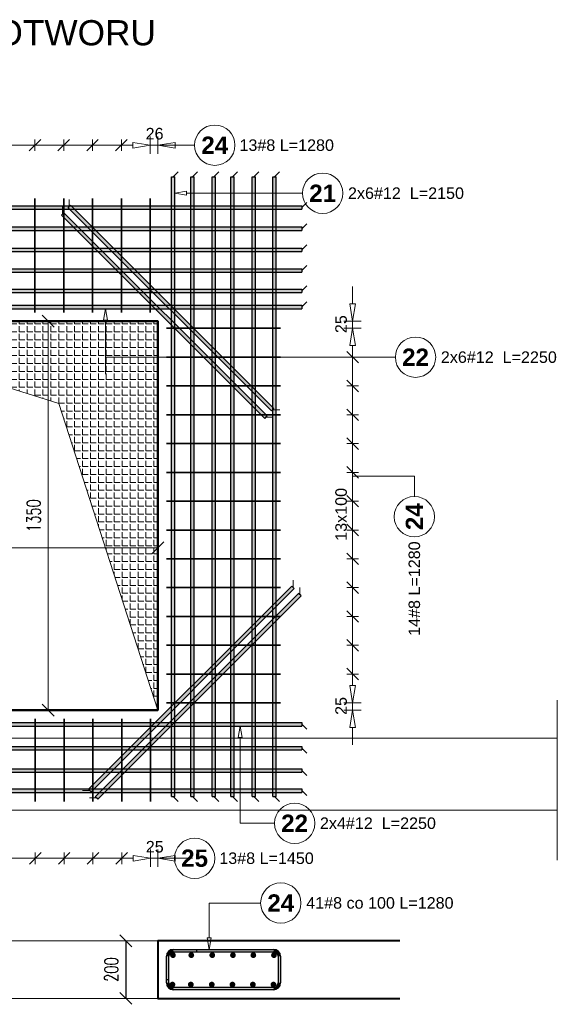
# Model space of a CAD drawing. Extents: x -1474 to 137527, y -471 to 75879.
# Tile 13 of 16: x 123450 to 125315, y 3771 to 7188. Entities that reach past the tile are written whole.
import ezdxf

# ---------------------------------------------------------------- set-up
doc = ezdxf.new("R2010")
doc.units = 0
doc.header["$LTSCALE"] = 8
doc.header["$MEASUREMENT"] = 0
doc.linetypes.add('HIDDEN', pattern=[0.375, 0.25, -0.125])
for name, color, linetype, lineweight in [('P-Linia1', 3, 'Continuous', 40), ('P-Przerywana', 13, 'HIDDEN', 9), ('P-Szraf', 251, 'Continuous', 5), ('P-Wymiar', 254, 'Continuous', 9)]:
    doc.layers.add(name, color=color, linetype=linetype, lineweight=lineweight)
for name, color, linetype in [('RCAD_kształt pręta', 7, 'Continuous'), ('RCAD_opis kształtu pręta', 7, 'Continuous'), ('RCAD_opis rozkładu', 7, 'Continuous'), ('RCAD_pręty punktowe', 7, 'Continuous'), ('RCAD_rozkład pręta', 7, 'Continuous')]:
    doc.layers.add(name, color=color, linetype=linetype)
doc.styles.add('_Fdelita opis', font='arial.ttf')
doc.styles.add('ROMANS', font='romans.shx', dxfattribs={"width": 0.7})
doc.styles.add('style1', font='arial.ttf')
doc.styles.add('style3', font='arialbd.ttf')
doc.dimstyles.new('A25', dxfattribs={"dimscale": 27, "dimtxt": 1.75, "dimasz": 0.06, "dimexe": 0, "dimexo": 0, "dimgap": 1, "dimtad": 1, "dimdec": 4, "dimrnd": 0.1, "dimdsep": 46, "dimtxsty": 'ROMANS', "dimblk": '[[[[[[[[', "dimcen": 2, "dimdle": 2, "dimse1": 1, "dimse2": 1, "dimclrd": 256, "dimclrt": 1, "dimadec": 0, "dimazin": 0, "dimtfac": 1, "dimtdec": 4, "dimtix": 1, "dimtmove": 2, "dimatfit": 3, "dimldrblk": '[[[[[[[[', "dimfxl": 0, "dimtvp": 0.6, "dimtolj": 1, "dimlwd": -1, "dimarcsym": 0})

# ---------------------------------------------------------------- blocks, each defined once
blk = doc.blocks.new('[[[[[[[[')
at = {"layer": 'P-Wymiar'}
for p, q in [((-12.7, -12.7), (12.7, 12.7)), ((0, 0), (-4.6, 0)), ((0, 18), (0, -18))]:
    blk.add_line(p, q, dxfattribs=at)
blk = doc.blocks.new('*D162')
at = {"transparency": 16777216}
blk.add_line((123817.9, 3990.1), (123817.9, 3793.3), dxfattribs=at)
at = {"layer": 'Defpoints', "color": 0, "transparency": 16777216}
for p in [(122678.6, 3991.7), (122678.6, 3791.7), (123817.9, 3791.7)]:
    blk.add_point(p, dxfattribs=at)
at = {"transparency": 16777216, "xscale": 1.62, "yscale": 1.62, "zscale": 1.62}
for p, rotation in [((123817.9, 3991.7), 90), ((123817.9, 3791.7), 270)]:
    blk.add_blockref('[[[[[[[[', p, dxfattribs=dict(at, rotation=rotation))
at = {"color": 1, "transparency": 16777216, "insert": (123767.2, 3891.7), "char_height": 47.25, "attachment_point": 5, "rotation": 90, "style": 'ROMANS'}
blk.add_mtext('\\A1;200', dxfattribs=at)
blk = doc.blocks.new('*D163')
at = {"layer": 'Defpoints', "color": 0, "transparency": 16777216}
for p in [(123548.4, 6142.1), (123568.9, 6142.1), (123568.9, 4792.1)]:
    blk.add_point(p, dxfattribs=at)
at = {"layer": 'P-Wymiar', "transparency": 16777216}
blk.add_line((123548.4, 4793.7), (123548.4, 6140.5), dxfattribs=at)
at = {"layer": 'P-Wymiar', "transparency": 16777216, "xscale": 1.62, "yscale": 1.62, "zscale": 1.62}
for p, rotation in [((123548.4, 6142.1), 90), ((123548.4, 4792.1), 270)]:
    blk.add_blockref('[[[[[[[[', p, dxfattribs=dict(at, rotation=rotation))
at = {"layer": 'P-Wymiar', "color": 1, "transparency": 16777216, "insert": (123497.8, 5467.1), "char_height": 47.25, "attachment_point": 5, "rotation": 90, "style": 'ROMANS'}
blk.add_mtext('\\A1;1350', dxfattribs=at)
blk = doc.blocks.new('*D164')
at = {"layer": 'Defpoints', "color": 0, "transparency": 16777216}
for p in [(122678.6, 5467.1), (123928.6, 5467.1), (123928.6, 5355.1)]:
    blk.add_point(p, dxfattribs=at)
at = {"layer": 'P-Wymiar', "transparency": 16777216}
blk.add_line((122680.2, 5355.1), (123926.9, 5355.1), dxfattribs=at)
at = {"layer": 'P-Wymiar', "transparency": 16777216, "xscale": 1.62, "yscale": 1.62, "zscale": 1.62, "rotation": 180}
blk.add_blockref('[[[[[[[[', (122678.6, 5355.1), dxfattribs=at)
at = {"layer": 'P-Wymiar', "transparency": 16777216, "xscale": 1.62, "yscale": 1.62, "zscale": 1.62}
blk.add_blockref('[[[[[[[[', (123928.6, 5355.1), dxfattribs=at)
at = {"layer": 'P-Wymiar', "color": 1, "transparency": 16777216, "insert": (123303.6, 5405.7), "char_height": 47.25, "attachment_point": 5, "style": 'ROMANS'}
blk.add_mtext('\\A1;1250', dxfattribs=at)

msp = doc.modelspace()

# ---------------------------------------------------------------- hatches: boundary and pattern name
at = {"layer": 'P-Szraf'}
h = msp.add_hatch(dxfattribs=at)
h.set_pattern_fill('ANGLE', color=256, scale=100)
h.set_pattern_definition([(0, (0, 0), (0, 27.5), [20, -7.5]), (90, (0, 0), (-27.5, 2e-15), [20, -7.5])])
h.paths.add_polyline_path([(123928.56816, 4792.10617), (123585.66657, 5856.51378), (122678.56816, 6142.10617), (123928.56816, 6142.10617)])
at = {"layer": 'RCAD_kształt pręta'}
for points in [[(123987.73222, 4492.10617), (123975.73222, 4492.10617), (123975.73222, 6642.63616), (123987.73222, 6642.63616)], [(124054.93213, 4492.10617), (124042.93213, 4492.10617), (124042.93213, 6642.63616), (124054.93213, 6642.63616)], [(124129.0842, 4492.10617), (124117.0842, 4492.10617), (124117.0842, 6642.63616), (124129.0842, 6642.63616)], [(124193.96698, 4492.10617), (124181.96698, 4492.10617), (124181.96698, 6642.63616), (124193.96698, 6642.63616)], [(124268.1183, 4492.10617), (124256.1183, 4492.10617), (124256.1183, 6642.63616), (124268.1183, 6642.63616)], [(124339.47047, 4492.10617), (124327.47047, 4492.10617), (124327.47047, 6642.63616), (124339.47047, 6642.63616)], [(122178.56816, 6530.40231), (122178.56816, 6542.40231), (124428.56816, 6542.40231), (124428.56816, 6530.40231)], [(124331.30631, 5838.75254), (124322.82103, 5830.26725), (123617.46779, 6535.62049), (123625.95307, 6544.10577)], [(124308.04498, 5813.14385), (124299.55969, 5804.65857), (123594.20646, 6510.0118), (123602.69174, 6518.49708)], [(122178.56816, 6456.80511), (122178.56816, 6468.80511), (124428.56816, 6468.80511), (124428.56816, 6456.80511)], [(122178.56816, 6383.20831), (122178.56816, 6395.20831), (124428.56816, 6395.20831), (124428.56816, 6383.20831)], [(122178.56816, 6312.14905), (122178.56816, 6324.14905), (124428.56816, 6324.14905), (124428.56816, 6312.14905)], [(122178.56816, 6241.08979), (122178.56816, 6253.08979), (124428.56816, 6253.08979), (124428.56816, 6241.08979)], [(122178.56816, 6185.25741), (122178.56816, 6197.25741), (124428.56816, 6197.25741), (124428.56816, 6185.25741)], [(124393.77361, 5222.54382), (124402.25889, 5214.05854), (123696.90566, 4508.70531), (123688.42038, 4517.19059)], [(124417.03494, 5196.93513), (124425.52023, 5188.44985), (123720.16699, 4483.09662), (123711.68171, 4491.5819)], [(122178.56816, 4736.95493), (122178.56816, 4748.95493), (124428.56816, 4748.95493), (124428.56816, 4736.95493)], [(122178.56816, 4653.97419), (122178.56816, 4665.97419), (124428.56816, 4665.97419), (124428.56816, 4653.97419)], [(122178.56816, 4576.3472), (122178.56816, 4588.3472), (124428.56816, 4588.3472), (124428.56816, 4576.3472)], [(122178.56816, 4506.75044), (122178.56816, 4518.75044), (124428.56816, 4518.75044), (124428.56816, 4506.75044)], [(123966.56816, 3857.71463), (123958.56816, 3857.71463), (123958.56816, 3937.71463), (123966.56816, 3937.71463)], [(123966.56816, 3845.71463), (123958.56816, 3845.71463), (123958.56816, 3937.71463), (123966.56816, 3937.71463)], [(123982.56816, 3953.71463), (123982.56816, 3961.71463), (124330.51289, 3961.71463), (124330.51289, 3953.71463)], [(123982.56816, 3953.71463), (123982.56816, 3961.71463), (124062.56816, 3961.71463), (124062.56816, 3953.71463)], [(124346.51289, 3937.71463), (124354.51289, 3937.71463), (124354.51289, 3845.71463), (124346.51289, 3845.71463)], [(124330.51289, 3829.71463), (124330.51289, 3821.71463), (123982.56816, 3821.71463), (123982.56816, 3829.71463)]]:
    msp.add_hatch(color=4, dxfattribs=at).paths.add_polyline_path(points, flags=0)
h = msp.add_hatch(color=4, dxfattribs=at)
edge = h.paths.add_edge_path(flags=0)
edge.add_line((123982.56816, 3961.71463), (123982.56816, 3953.71463))
edge.add_arc((123982.56816, 3937.71463), 16, 90, 180)
edge.add_line((123966.56816, 3937.71463), (123958.56816, 3937.71463))
edge.add_arc((123982.56816, 3937.71463), 24, 450, 540, ccw=False)
h = msp.add_hatch(color=4, dxfattribs=at)
edge = h.paths.add_edge_path(flags=0)
edge.add_line((123982.56816, 3961.71463), (123982.56816, 3953.71463))
edge.add_arc((123982.56816, 3937.71463), 16, 90, 180)
edge.add_line((123966.56816, 3937.71463), (123958.56816, 3937.71463))
edge.add_arc((123982.56816, 3937.71463), 24, 450, 540, ccw=False)
h = msp.add_hatch(color=4, dxfattribs=at)
edge = h.paths.add_edge_path(flags=0)
edge.add_line((124354.51289, 3937.71463), (124346.51289, 3937.71463))
edge.add_arc((124330.51289, 3937.71463), 16, 0, 90)
edge.add_line((124330.51289, 3953.71463), (124330.51289, 3961.71463))
edge.add_arc((124330.51289, 3937.71463), 24, 360, 450, ccw=False)
h = msp.add_hatch(color=4, dxfattribs=at)
edge = h.paths.add_edge_path(flags=0)
edge.add_line((123958.56816, 3845.71463), (123966.56816, 3845.71463))
edge.add_arc((123982.56816, 3845.71463), 16, 180, 270)
edge.add_line((123982.56816, 3829.71463), (123982.56816, 3821.71463))
edge.add_arc((123982.56816, 3845.71463), 24, 540, 630, ccw=False)
h = msp.add_hatch(color=4, dxfattribs=at)
edge = h.paths.add_edge_path(flags=0)
edge.add_line((124330.51289, 3821.71463), (124330.51289, 3829.71463))
edge.add_arc((124330.51289, 3845.71463), 16, -90, 0)
edge.add_line((124346.51289, 3845.71463), (124354.51289, 3845.71463))
edge.add_arc((124330.51289, 3845.71463), 24, 270, 360, ccw=False)
at = {"layer": 'RCAD_pręty punktowe'}
h = msp.add_hatch(color=1, dxfattribs=at)
edge = h.paths.add_edge_path(flags=0)
edge.add_arc((123981.09262, 3941.63319), 10, 0, 360)
h = msp.add_hatch(color=1, dxfattribs=at)
edge = h.paths.add_edge_path(flags=0)
edge.add_arc((124044.85037, 3941.63319), 10, 0, 360)
h = msp.add_hatch(color=1, dxfattribs=at)
edge = h.paths.add_edge_path(flags=0)
edge.add_arc((124117.51515, 3941.63319), 10, 0, 360)
h = msp.add_hatch(color=1, dxfattribs=at)
edge = h.paths.add_edge_path(flags=0)
edge.add_arc((124189.26013, 3941.63319), 10, 0, 360)
h = msp.add_hatch(color=1, dxfattribs=at)
edge = h.paths.add_edge_path(flags=0)
edge.add_arc((124260.08455, 3941.63319), 10, 0, 360)
h = msp.add_hatch(color=1, dxfattribs=at)
edge = h.paths.add_edge_path(flags=0)
edge.add_arc((124331.52796, 3941.63319), 10, 0, 360)
h = msp.add_hatch(color=1, dxfattribs=at)
edge = h.paths.add_edge_path(flags=0)
edge.add_arc((123979.45532, 3839.71463), 10, 0, 360)
h = msp.add_hatch(color=1, dxfattribs=at)
edge = h.paths.add_edge_path(flags=0)
edge.add_arc((124043.21307, 3839.71463), 10, 0, 360)
h = msp.add_hatch(color=1, dxfattribs=at)
edge = h.paths.add_edge_path(flags=0)
edge.add_arc((124115.87785, 3839.71463), 10, 0, 360)
h = msp.add_hatch(color=1, dxfattribs=at)
edge = h.paths.add_edge_path(flags=0)
edge.add_arc((124187.62283, 3839.71463), 10, 0, 360)
h = msp.add_hatch(color=1, dxfattribs=at)
edge = h.paths.add_edge_path(flags=0)
edge.add_arc((124258.44725, 3839.71463), 10, 0, 360)
h = msp.add_hatch(color=1, dxfattribs=at)
edge = h.paths.add_edge_path(flags=0)
edge.add_arc((124329.88996, 3839.71463), 10, 0, 360)

# ---------------------------------------------------------------- linework, layer by layer
at = {"layer": 'P-Linia1', "ltscale": 0.4}
msp.add_lwpolyline([(122678.56816, 4792.10617), (123928.56816, 4792.10617), (123928.56816, 6142.10617), (122678.56816, 6142.10617)], close=True, dxfattribs=at)
at = {"layer": 'P-Linia1', "linetype": 'HIDDEN'}
msp.add_lwpolyline([(122678.56816, 6142.10617), (123928.56816, 6142.10617), (123928.56816, 4792.10617), (122678.56816, 4792.10617)], close=True, dxfattribs=at)
at = {"layer": 'P-Linia1'}
msp.add_lwpolyline([(124768.56816, 3991.71463), (123928.56816, 3991.71463), (123928.56816, 3791.71463), (124768.56816, 3791.71463)], dxfattribs=at)
at = {"layer": 'P-Przerywana'}
for points in [[(121627.08131, 4695.09577), (125314.61528, 4695.09577)], [(121627.08131, 4445.09577), (125314.61528, 4445.09577)], [(122678.56816, 3991.71463), (123928.56816, 3991.71463)], [(122678.56816, 3791.71463), (123928.56816, 3791.71463)]]:
    msp.add_lwpolyline(points, dxfattribs=at)
at = {"layer": 'P-Szraf'}
msp.add_lwpolyline([(123928.56816, 4792.10617), (123585.66657, 5856.51378), (122678.56816, 6142.10617), (123928.56816, 6142.10617), (123928.56816, 4792.10617)], dxfattribs=at)
at = {"layer": 'P-Wymiar'}
for points in [[(123903.56816, 6142.63616), (122386.24308, 6142.63616)], [(125314.61528, 4826.23322), (125314.61528, 4271.28364)]]:
    msp.add_lwpolyline(points, dxfattribs=at)
at = {"layer": 'RCAD_kształt pręta', "color": 4}
for p, q in [((123975.73222, 4492.10617), (123975.73222, 6642.63616)), ((123975.73222, 6642.63616), (123987.73222, 6642.63616)), ((123987.73222, 4492.10617), (123987.73222, 6642.63616)), ((124042.93213, 4492.10617), (124042.93213, 6642.63616)), ((124042.93213, 6642.63616), (124054.93213, 6642.63616)), ((124054.93213, 4492.10617), (124054.93213, 6642.63616)), ((124117.0842, 4492.10617), (124117.0842, 6642.63616)), ((124117.0842, 6642.63616), (124129.0842, 6642.63616)), ((124129.0842, 4492.10617), (124129.0842, 6642.63616)), ((124181.96698, 4492.10617), (124181.96698, 6642.63616)), ((124181.96698, 6642.63616), (124193.96698, 6642.63616)), ((124193.96698, 4492.10617), (124193.96698, 6642.63616)), ((124256.1183, 4492.10617), (124256.1183, 6642.63616)), ((124256.1183, 6642.63616), (124268.1183, 6642.63616)), ((124268.1183, 4492.10617), (124268.1183, 6642.63616)), ((124327.47047, 4492.10617), (124327.47047, 6642.63616)), ((124327.47047, 6642.63616), (124339.47047, 6642.63616)), ((124339.47047, 4492.10617), (124339.47047, 6642.63616)), ((122178.56816, 6542.40231), (124428.56816, 6542.40231)), ((122178.56816, 6530.40231), (124428.56816, 6530.40231)), ((123617.46779, 6535.62049), (123625.95307, 6544.10577)), ((124322.82103, 5830.26725), (123617.46779, 6535.62049)), ((124331.30631, 5838.75254), (123625.95307, 6544.10577)), ((124428.56816, 6542.40231), (124428.56816, 6530.40231)), ((123594.20646, 6510.0118), (123602.69174, 6518.49708)), ((124299.55969, 5804.65857), (123594.20646, 6510.0118)), ((124308.04498, 5813.14385), (123602.69174, 6518.49708)), ((122178.56816, 6468.80511), (124428.56816, 6468.80511)), ((124428.56816, 6468.80511), (124428.56816, 6456.80511)), ((122178.56816, 6456.80511), (124428.56816, 6456.80511)), ((122178.56816, 6395.20831), (124428.56816, 6395.20831)), ((124428.56816, 6395.20831), (124428.56816, 6383.20831)), ((122178.56816, 6383.20831), (124428.56816, 6383.20831)), ((122178.56816, 6324.14905), (124428.56816, 6324.14905)), ((124428.56816, 6324.14905), (124428.56816, 6312.14905)), ((122178.56816, 6312.14905), (124428.56816, 6312.14905)), ((122178.56816, 6253.08979), (124428.56816, 6253.08979)), ((122178.56816, 6241.08979), (124428.56816, 6241.08979)), ((124428.56816, 6253.08979), (124428.56816, 6241.08979)), ((122178.56816, 6197.25741), (124428.56816, 6197.25741)), ((122178.56816, 6185.25741), (124428.56816, 6185.25741)), ((124428.56816, 6197.25741), (124428.56816, 6185.25741)), ((124299.55969, 5804.65857), (124308.04498, 5813.14385)), ((124322.82103, 5830.26725), (124331.30631, 5838.75254)), ((124393.77361, 5222.54382), (123688.42038, 4517.19059)), ((124402.25889, 5214.05854), (123696.90566, 4508.70531)), ((124417.03494, 5196.93513), (123711.68171, 4491.5819)), ((124402.25889, 5214.05854), (124393.77361, 5222.54382)), ((124425.52023, 5188.44985), (124417.03494, 5196.93513)), ((124425.52023, 5188.44985), (123720.16699, 4483.09662)), ((122178.56816, 4748.95493), (124428.56816, 4748.95493)), ((122178.56816, 4736.95493), (124428.56816, 4736.95493)), ((124428.56816, 4748.95493), (124428.56816, 4736.95493)), ((122178.56816, 4665.97419), (124428.56816, 4665.97419)), ((122178.56816, 4653.97419), (124428.56816, 4653.97419)), ((124428.56816, 4665.97419), (124428.56816, 4653.97419)), ((122178.56816, 4588.3472), (124428.56816, 4588.3472)), ((124428.56816, 4588.3472), (124428.56816, 4576.3472)), ((122178.56816, 4576.3472), (124428.56816, 4576.3472)), ((122178.56816, 4518.75044), (124428.56816, 4518.75044)), ((123696.90566, 4508.70531), (123688.42038, 4517.19059)), ((124428.56816, 4518.75044), (124428.56816, 4506.75044)), ((122178.56816, 4506.75044), (124428.56816, 4506.75044)), ((123720.16699, 4483.09662), (123711.68171, 4491.5819)), ((123975.73222, 4492.10617), (123987.73222, 4492.10617)), ((124042.93213, 4492.10617), (124054.93213, 4492.10617)), ((124117.0842, 4492.10617), (124129.0842, 4492.10617)), ((124181.96698, 4492.10617), (124193.96698, 4492.10617)), ((124256.1183, 4492.10617), (124268.1183, 4492.10617)), ((124327.47047, 4492.10617), (124339.47047, 4492.10617)), ((123958.56816, 3857.71463), (123958.56816, 3937.71463)), ((123958.56816, 3845.71463), (123958.56816, 3937.71463)), ((123966.56816, 3857.71463), (123966.56816, 3937.71463)), ((123966.56816, 3845.71463), (123966.56816, 3937.71463)), ((123982.56816, 3961.71463), (124330.51289, 3961.71463)), ((123982.56816, 3961.71463), (124062.56816, 3961.71463)), ((123982.56816, 3953.71463), (124330.51289, 3953.71463)), ((123982.56816, 3953.71463), (124062.56816, 3953.71463)), ((124062.56816, 3961.71463), (124062.56816, 3953.71463)), ((124346.51289, 3937.71463), (124346.51289, 3845.71463)), ((124354.51289, 3937.71463), (124354.51289, 3845.71463)), ((123958.56816, 3857.71463), (123966.56816, 3857.71463)), ((124330.51289, 3829.71463), (123982.56816, 3829.71463)), ((124330.51289, 3821.71463), (123982.56816, 3821.71463))]:
    msp.add_line(p, q, dxfattribs=at)
at = {"layer": 'RCAD_kształt pręta', "color": 2, "lineweight": 5}
for p, q in [((123981.73222, 6642.63616), (123999.23222, 6660.13616)), ((124048.93213, 6642.63616), (124066.43213, 6660.13616)), ((124123.0842, 6642.63616), (124140.5842, 6660.13616)), ((124187.96698, 6642.63616), (124205.46698, 6660.13616)), ((124262.1183, 6642.63616), (124279.6183, 6660.13616)), ((124333.47047, 6642.63616), (124350.97047, 6660.13616)), ((123621.71043, 6539.86313), (123621.71043, 6564.61187)), ((123598.4491, 6514.25444), (123598.4491, 6539.00318)), ((124428.56816, 6536.40231), (124446.06816, 6553.90231)), ((124428.56816, 6462.80511), (124446.06816, 6480.30511)), ((124428.56816, 6389.20831), (124446.06816, 6406.70831)), ((124428.56816, 6318.14905), (124446.06816, 6335.64905)), ((124428.56816, 6247.08979), (124446.06816, 6264.58979)), ((124428.56816, 6191.25741), (124446.06816, 6208.75741)), ((124327.06367, 5834.5099), (124351.81241, 5834.5099)), ((124303.80234, 5808.90121), (124328.55107, 5808.90121)), ((124398.01625, 5218.30118), (124398.01625, 5243.04992)), ((124421.27759, 5192.69249), (124421.27759, 5217.44123)), ((124428.56816, 4742.95493), (124446.06816, 4725.45493)), ((124428.56816, 4659.97419), (124446.06816, 4642.47419)), ((124428.56816, 4582.3472), (124446.06816, 4564.8472)), ((123692.66302, 4512.94795), (123667.91428, 4512.94795)), ((124428.56816, 4512.75044), (124446.06816, 4495.25044)), ((123715.92435, 4487.33926), (123691.17561, 4487.33926)), ((123981.73222, 4492.10617), (123999.23222, 4474.60617)), ((124048.93213, 4492.10617), (124066.43213, 4474.60617)), ((124123.0842, 4492.10617), (124140.5842, 4474.60617)), ((124187.96698, 4492.10617), (124205.46698, 4474.60617)), ((124262.1183, 4492.10617), (124279.6183, 4474.60617)), ((124333.47047, 4492.10617), (124350.97047, 4474.60617))]:
    msp.add_line(p, q, dxfattribs=at)
at = {"layer": 'RCAD_kształt pręta', "color": 4}
for centre, radius, start, end in [((123982.56816, 3937.71463), 24, 90, 180), ((123982.56816, 3937.71463), 24, 90, 180), ((123982.56816, 3937.71463), 16, 90, 180), ((123982.56816, 3937.71463), 16, 90, 180), ((124330.51289, 3937.71463), 24, 360, 90), ((124330.51289, 3937.71463), 16, 360, 90), ((123982.56816, 3845.71463), 24, 180, 270), ((123982.56816, 3845.71463), 16, 180, 270), ((124330.51289, 3845.71463), 16, 270, 0), ((124330.51289, 3845.71463), 24, 270, 0)]:
    msp.add_arc(centre, radius, start, end, dxfattribs=at)
at = {"layer": 'RCAD_opis kształtu pręta', "color": 8, "lineweight": 0}
for p, q in [((123987.73222, 6585.89659), (124027.73222, 6592.56326)), ((124027.73222, 6579.22992), (123987.73222, 6585.89659)), ((124027.73222, 6579.22992), (124027.73222, 6592.56326)), ((124123.56816, 6585.89659), (124027.73222, 6585.89659)), ((124123.56816, 6585.89659), (124430.61307, 6585.89659)), ((123740.49408, 6145.25741), (123747.16075, 6185.25741)), ((123747.16075, 6185.25741), (123753.82741, 6145.25741)), ((123740.49408, 6145.25741), (123753.82741, 6145.25741)), ((123747.16075, 5958.08627), (123747.16075, 6145.25741)), ((123747.16075, 5958.08627), (123747.16075, 6016.85499)), ((123747.16075, 6016.85499), (124752.75613, 6016.85499)), ((124207.53735, 4696.95493), (124214.20402, 4736.95493)), ((124214.20402, 4736.95493), (124220.87068, 4696.95493)), ((124207.53735, 4696.95493), (124220.87068, 4696.95493)), ((124214.20402, 4458.13021), (124214.20402, 4696.95493)), ((124214.20402, 4458.13021), (124214.20402, 4399.36148)), ((124214.20402, 4399.36148), (124333.28251, 4399.36148)), ((124106.86841, 4122.65453), (124106.86841, 4001.71463)), ((124106.86841, 4122.65453), (124285.25558, 4122.65453)), ((124106.86841, 3961.71463), (124100.20175, 4001.71463)), ((124113.53508, 4001.71463), (124100.20175, 4001.71463)), ((124113.53508, 4001.71463), (124106.86841, 3961.71463))]:
    msp.add_line(p, q, dxfattribs=at)
for centre in [(124500.61307, 6585.89659), (124822.75613, 6016.85499), (124403.28251, 4399.36148), (124355.25558, 4122.65453)]:
    msp.add_circle(centre, 70, dxfattribs=at)
at = {"layer": 'RCAD_opis rozkładu', "color": 8, "lineweight": 0}
for p, q in [((123482.27395, 6732.56282), (123522.27395, 6772.56282)), ((123502.27395, 6772.56282), (123502.27395, 6732.56282)), ((123582.27395, 6732.56282), (123622.27395, 6772.56282)), ((123602.27395, 6772.56282), (123602.27395, 6732.56282)), ((123682.27395, 6732.56282), (123722.27395, 6772.56282)), ((123702.27395, 6772.56282), (123702.27395, 6732.56282)), ((123782.27395, 6732.56282), (123822.27395, 6772.56282)), ((123802.27395, 6772.56282), (123802.27395, 6732.56282)), ((123902.27395, 6782.56282), (123902.27395, 6722.56282)), ((123928.56816, 6722.56282), (123928.56816, 6782.56282)), ((123402.27395, 6752.56282), (123502.27395, 6752.56282)), ((123502.27395, 6752.56282), (123602.27395, 6752.56282)), ((123602.27395, 6752.56282), (123702.27395, 6752.56282)), ((123702.27395, 6752.56282), (123802.27395, 6752.56282)), ((123802.27395, 6752.56282), (123842.27395, 6752.56282)), ((123842.27395, 6762.56282), (123902.27395, 6752.56282)), ((123842.27395, 6762.56282), (123842.27395, 6742.56282)), ((123902.27395, 6752.56282), (123842.27395, 6742.56282)), ((123902.27395, 6752.56282), (123928.56816, 6752.56282)), ((123928.56816, 6752.56282), (123988.56816, 6762.56282)), ((124056.26177, 6752.56282), (123928.56816, 6752.56282)), ((123988.56816, 6742.56282), (123928.56816, 6752.56282)), ((123988.56816, 6742.56282), (123988.56816, 6762.56282)), ((124048.56816, 6752.56282), (123988.56816, 6752.56282)), ((124604.52321, 6262.10617), (124604.52321, 6202.10617)), ((124604.52321, 6142.10617), (124594.52321, 6202.10617)), ((124614.52321, 6202.10617), (124594.52321, 6202.10617)), ((124614.52321, 6202.10617), (124604.52321, 6142.10617)), ((124574.52321, 6142.10617), (124634.52321, 6142.10617)), ((124634.52321, 6117.10617), (124574.52321, 6117.10617)), ((124594.52321, 6057.10617), (124604.52321, 6117.10617)), ((124604.52321, 6117.10617), (124604.52321, 6142.10617)), ((124604.52321, 6117.10617), (124614.52321, 6057.10617)), ((124594.52321, 6057.10617), (124614.52321, 6057.10617)), ((124604.52321, 6017.10617), (124604.52321, 6057.10617)), ((124624.52321, 5997.10617), (124584.52321, 6037.10617)), ((124624.52321, 6017.10617), (124584.52321, 6017.10617)), ((124604.52321, 5917.10617), (124604.52321, 6017.10617)), ((124624.52321, 5897.10617), (124584.52321, 5937.10617)), ((124624.52321, 5917.10617), (124584.52321, 5917.10617)), ((124604.52321, 5817.10617), (124604.52321, 5917.10617)), ((124624.52321, 5797.10617), (124584.52321, 5837.10617)), ((124624.52321, 5817.10617), (124584.52321, 5817.10617)), ((124604.52321, 5717.10617), (124604.52321, 5817.10617)), ((124624.52321, 5697.10617), (124584.52321, 5737.10617)), ((124624.52321, 5717.10617), (124584.52321, 5717.10617)), ((124604.52321, 5617.10617), (124604.52321, 5717.10617)), ((124624.52321, 5597.10617), (124584.52321, 5637.10617)), ((124624.52321, 5617.10617), (124584.52321, 5617.10617)), ((124604.52321, 5517.10617), (124604.52321, 5617.10617)), ((124818.82634, 5603.99262), (124604.52321, 5603.99262)), ((124818.82634, 5603.99262), (124818.82634, 5533.29497)), ((124624.52321, 5497.10617), (124584.52321, 5537.10617)), ((124624.52321, 5517.10617), (124584.52321, 5517.10617)), ((124604.52321, 5467.10617), (124604.52321, 5517.10617)), ((124584.52321, 5437.10617), (124624.52321, 5397.10617)), ((124604.52321, 5467.10617), (124604.52321, 5417.10617)), ((124624.52321, 5417.10617), (124584.52321, 5417.10617)), ((124604.52321, 5417.10617), (124604.52321, 5317.10617)), ((124584.52321, 5337.10617), (124624.52321, 5297.10617)), ((124624.52321, 5317.10617), (124584.52321, 5317.10617)), ((124604.52321, 5317.10617), (124604.52321, 5217.10617)), ((124584.52321, 5237.10617), (124624.52321, 5197.10617)), ((124624.52321, 5217.10617), (124584.52321, 5217.10617)), ((124604.52321, 5217.10617), (124604.52321, 5117.10617)), ((124584.52321, 5137.10617), (124624.52321, 5097.10617)), ((124624.52321, 5117.10617), (124584.52321, 5117.10617)), ((124604.52321, 5117.10617), (124604.52321, 5017.10617)), ((124584.52321, 5037.10617), (124624.52321, 4997.10617)), ((124624.52321, 5017.10617), (124584.52321, 5017.10617)), ((124604.52321, 5017.10617), (124604.52321, 4917.10617)), ((124584.52321, 4937.10617), (124624.52321, 4897.10617)), ((124624.52321, 4917.10617), (124584.52321, 4917.10617)), ((124604.52321, 4917.10617), (124604.52321, 4877.10617)), ((124604.52321, 4817.10617), (124594.52321, 4877.10617)), ((124614.52321, 4877.10617), (124594.52321, 4877.10617)), ((124614.52321, 4877.10617), (124604.52321, 4817.10617)), ((124634.52321, 4817.10617), (124574.52321, 4817.10617)), ((124574.52321, 4792.10617), (124634.52321, 4792.10617)), ((124594.52321, 4732.10617), (124604.52321, 4792.10617)), ((124604.52321, 4817.10617), (124604.52321, 4792.10617)), ((124604.52321, 4792.10617), (124614.52321, 4732.10617)), ((124594.52321, 4732.10617), (124614.52321, 4732.10617)), ((124604.52321, 4672.10617), (124604.52321, 4732.10617)), ((123903.56816, 4247.82828), (123903.56816, 4307.82828)), ((123928.56816, 4307.82828), (123928.56816, 4247.82828)), ((123403.56816, 4277.82828), (123503.56816, 4277.82828)), ((123483.56816, 4257.82828), (123523.56816, 4297.82828)), ((123503.56816, 4257.82828), (123503.56816, 4297.82828)), ((123503.56816, 4277.82828), (123603.56816, 4277.82828)), ((123583.56816, 4257.82828), (123623.56816, 4297.82828)), ((123603.56816, 4257.82828), (123603.56816, 4297.82828)), ((123603.56816, 4277.82828), (123703.56816, 4277.82828)), ((123683.56816, 4257.82828), (123723.56816, 4297.82828)), ((123703.56816, 4257.82828), (123703.56816, 4297.82828)), ((123703.56816, 4277.82828), (123803.56816, 4277.82828)), ((123783.56816, 4257.82828), (123823.56816, 4297.82828)), ((123803.56816, 4257.82828), (123803.56816, 4297.82828)), ((123803.56816, 4277.82828), (123843.56816, 4277.82828)), ((123843.56816, 4287.82828), (123903.56816, 4277.82828)), ((123843.56816, 4287.82828), (123843.56816, 4267.82828)), ((123903.56816, 4277.82828), (123843.56816, 4267.82828)), ((123903.56816, 4277.82828), (123928.56816, 4277.82828)), ((123928.56816, 4277.82828), (123988.56816, 4287.82828)), ((123986.30768, 4277.82828), (123928.56816, 4277.82828)), ((123988.56816, 4267.82828), (123928.56816, 4277.82828)), ((123988.56816, 4267.82828), (123988.56816, 4287.82828)), ((124048.56816, 4277.82828), (123988.56816, 4277.82828))]:
    msp.add_line(p, q, dxfattribs=at)
for centre in [(124126.26177, 6752.56282), (124818.82634, 5463.29497), (124056.30768, 4277.82828)]:
    msp.add_circle(centre, 70, dxfattribs=at)
at = {"layer": 'RCAD_rozkład pręta', "color": 7, "linetype": 'ByBlock', "lineweight": 35}
for p, q in [((123502.27395, 6172.10617), (123502.27395, 6568.0509)), ((123602.27395, 6172.10617), (123602.27395, 6568.0509)), ((123702.27395, 6172.10617), (123702.27395, 6568.0509)), ((123802.27395, 6172.10617), (123802.27395, 6568.0509)), ((123902.27395, 6172.10617), (123902.27395, 6568.0509)), ((123958.56816, 6117.10617), (124354.51289, 6117.10617)), ((123958.56816, 6017.10617), (124354.51289, 6017.10617)), ((123958.56816, 5917.10617), (124354.51289, 5917.10617)), ((123958.56816, 5817.10617), (124354.51289, 5817.10617)), ((123958.56816, 5717.10617), (124354.51289, 5717.10617)), ((123958.56816, 5617.10617), (124354.51289, 5617.10617)), ((123958.56816, 5517.10617), (124354.51289, 5517.10617)), ((123958.56816, 5417.10617), (124354.51289, 5417.10617)), ((123958.56816, 5317.10617), (124354.51289, 5317.10617)), ((123958.56816, 5217.10617), (124354.51289, 5217.10617)), ((123958.56816, 5117.10617), (124354.51289, 5117.10617)), ((123958.56816, 5017.10617), (124354.51289, 5017.10617)), ((123958.56816, 4917.10617), (124354.51289, 4917.10617)), ((123958.56816, 4817.10617), (124354.51289, 4817.10617)), ((123503.56816, 4762.10617), (123503.56816, 4475.09577)), ((123603.56816, 4762.10617), (123603.56816, 4475.09577)), ((123703.56816, 4762.10617), (123703.56816, 4475.09577)), ((123803.56816, 4762.10617), (123803.56816, 4475.09577)), ((123903.56816, 4762.10617), (123903.56816, 4475.09577))]:
    msp.add_line(p, q, dxfattribs=at)

# ---------------------------------------------------------------- texts
at = {"layer": 'P-Linia1', "color": 3, "lineweight": 30, "style": '_Fdelita opis'}
msp.add_text('DOZBROJENIE OTWORU', height=87.5, dxfattribs=at).set_placement((122462.13861, 7099.18086))
at = {"layer": 'RCAD_opis kształtu pręta', "color": 1, "attachment_point": 5}
for s, insert, char_height, style in [('21', (124500.61307, 6585.89659), 60, 'style3'), ('2x6#12  L=2150', (124789.65809, 6585.89659), 40, 'style1'), ('22', (124822.75613, 6016.85499), 60, 'style3'), ('2x6#12  L=2250', (125111.80115, 6016.85499), 40, 'style1'), ('22', (124403.28251, 4399.36148), 60, 'style3'), ('2x4#12  L=2250', (124692.32753, 4399.36148), 40, 'style1'), ('24', (124355.25558, 4122.65453), 60, 'style3'), ('41#8 co 100 L=1280', (124699.14371, 4122.65453), 40, 'style1')]:
    msp.add_mtext(s, dxfattribs=dict(at, insert=insert, char_height=char_height, style=style))
at = {"layer": 'RCAD_opis rozkładu', "color": 2, "char_height": 40, "style": 'style1'}
for s, insert, attachment_point in [('26', (123886.44425, 6772.1399), 7), ('13#8 L=1280', (124375.81156, 6752.56282), 5), ('25', (123886.92764, 4297.40536), 7), ('13#8 L=1450', (124305.85747, 4277.82828), 5)]:
    msp.add_mtext(s, dxfattribs=dict(at, insert=insert, attachment_point=attachment_point))
at = {"layer": 'RCAD_opis rozkładu', "color": 1, "char_height": 60, "attachment_point": 5, "style": 'style3'}
for s, insert in [('24', (124126.26177, 6752.56282)), ('25', (124056.30768, 4277.82828))]:
    msp.add_mtext(s, dxfattribs=dict(at, insert=insert))
at = {"layer": 'RCAD_opis rozkładu', "color": 2, "char_height": 40, "rotation": 90, "style": 'style1'}
for s, insert, attachment_point in [('25', (124584.94613, 6100.46565), 7), ('13x100', (124584.95977, 5379.82104), 7), ('14#8 L=1280', (124818.82634, 5213.74518), 5), ('25', (124584.94613, 4775.46565), 7)]:
    msp.add_mtext(s, dxfattribs=dict(at, insert=insert, attachment_point=attachment_point))
at = {"layer": 'RCAD_opis rozkładu', "color": 1, "insert": (124818.82634, 5463.29497), "char_height": 60, "attachment_point": 5, "rotation": 90, "style": 'style3'}
msp.add_mtext('24', dxfattribs=at)

# ---------------------------------------------------------------- dimensions: what is measured, and where the dimension line sits
dim = msp.add_linear_dim(base=(123817.85388, 3791.71463), p1=(122678.56816, 3991.71463), p2=(122678.56816, 3791.71463), angle=90, dimstyle='A25')
dim.commit()
dim.dimension.update_dxf_attribs({"geometry": '*D162', "text_midpoint": (123767.22888, 3891.71463)})
at = {"layer": 'P-Wymiar'}
dim = msp.add_linear_dim(base=(123548.38639, 6142.10617), p1=(123568.9325, 4792.10617), p2=(123568.9325, 6142.10617), angle=90, dimstyle='A25', dxfattribs=at)
dim.commit()
dim.dimension.update_dxf_attribs({"geometry": '*D163', "text_midpoint": (123497.76139, 5467.10617)})
dim = msp.add_linear_dim(base=(123928.56816, 5355.11084), p1=(122678.56816, 5467.10617), p2=(123928.56816, 5467.10617), dimstyle='A25', dxfattribs=at)
dim.commit()
dim.dimension.update_dxf_attribs({"geometry": '*D164', "text_midpoint": (123303.56816, 5405.73584)})

doc.saveas('drawing.dxf')
